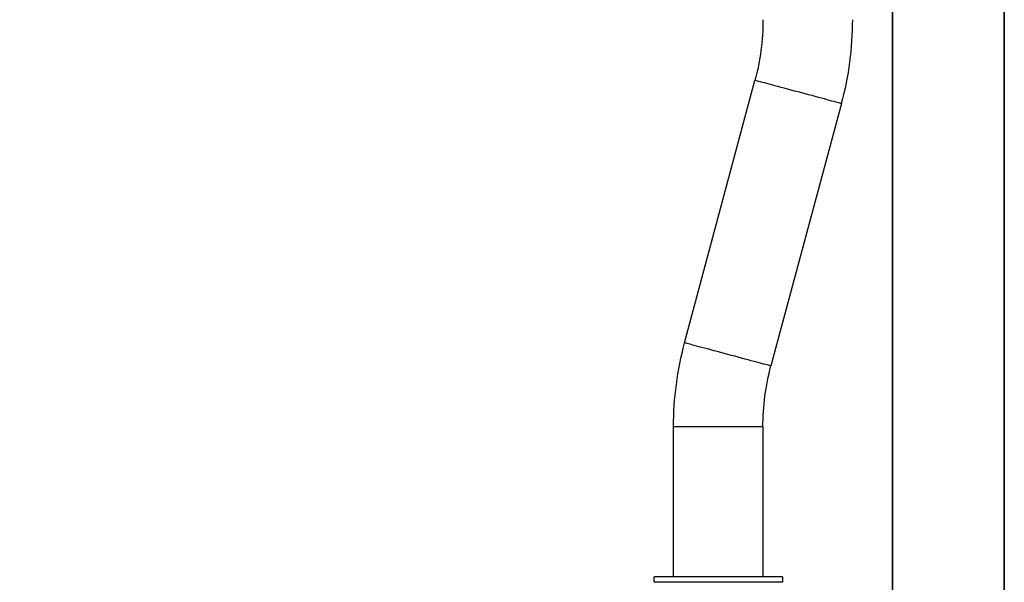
# Model space of a CAD drawing. Header units: millimetres. Extents: x 15214 to 140083, y -437840 to -79279.
# Tile 60 of 64: x 37049 to 37067, y -197097 to -197087. Entities that reach past the tile are written whole.
import ezdxf

# ---------------------------------------------------------------- set-up
doc = ezdxf.new("R2010")
doc.units = ezdxf.units.MM
for name, color, linetype, lineweight in [('0-ZABUDOWA GK-MDF', 54, 'Continuous', 35), ('1_POSADZKA PODZIAŁY', 151, 'Continuous', 0), ('A_wymiary', 7, 'Continuous', 5)]:
    doc.layers.add(name, color=color, linetype=linetype, lineweight=lineweight)
doc.layers.add('C-wypos-sanitarne', color=1, linetype='Continuous')

# ---------------------------------------------------------------- blocks, each defined once
blk = doc.blocks.new('ZESTAW PRYSZNICOWY BOK')
at = {"layer": 'C-wypos-sanitarne'}
for p, q in [((35919.42, -197128.99), (35906.83, -197081.99)), ((35891.37, -197086.13), (35903.97, -197133.13)), ((35905.4, -197144), (35905.4, -197170.86)), ((35905.4, -197144), (35913.4, -197144)), ((35913.4, -197144), (35921.4, -197144)), ((35921.4, -197170.86), (35921.4, -197144)), ((35901.9, -197170.86), (35901.9, -197171.86)), ((35901.9, -197170.86), (35919.15, -197170.86)), ((35919.15, -197170.86), (35924.9, -197170.86)), ((35924.9, -197171.86), (35924.9, -197170.86)), ((35901.9, -197171.86), (35919.15, -197171.86)), ((35919.15, -197171.86), (35924.9, -197171.86))]:
    blk.add_line(p, q, dxfattribs=at)
for points in [[(35899.1, -197084.06), (35899.73, -197083.89), (35900.36, -197083.72), (35900.98, -197083.56), (35901.58, -197083.4), (35902.17, -197083.24), (35902.74, -197083.09), (35903.28, -197082.94), (35903.8, -197082.8), (35904.28, -197082.67), (35904.73, -197082.55), (35905.14, -197082.44), (35905.52, -197082.34), (35905.85, -197082.25), (35906.13, -197082.18), (35906.37, -197082.11), (35906.56, -197082.06), (35906.7, -197082.02), (35906.79, -197082), (35906.83, -197081.99), (35906.83, -197081.99)], [(35891.37, -197086.13), (35891.38, -197086.13), (35891.41, -197086.12), (35891.5, -197086.1), (35891.64, -197086.06), (35891.83, -197086.01), (35892.07, -197085.94), (35892.36, -197085.87), (35892.69, -197085.78), (35893.06, -197085.68), (35893.47, -197085.57), (35893.92, -197085.45), (35894.41, -197085.32), (35894.92, -197085.18), (35895.47, -197085.03), (35896.04, -197084.88), (35896.62, -197084.72), (35897.23, -197084.56), (35897.85, -197084.4), (35898.47, -197084.23), (35899.1, -197084.06)], [(35911.69, -197131.06), (35912.32, -197130.89), (35912.95, -197130.72), (35913.57, -197130.55), (35914.17, -197130.39), (35914.76, -197130.23), (35915.33, -197130.08), (35915.87, -197129.94), (35916.39, -197129.8), (35916.87, -197129.67), (35917.32, -197129.55), (35917.74, -197129.44), (35918.11, -197129.34), (35918.44, -197129.25), (35918.72, -197129.17), (35918.96, -197129.11), (35919.15, -197129.06), (35919.29, -197129.02), (35919.38, -197129), (35919.42, -197128.99), (35919.42, -197128.99)], [(35903.97, -197133.13), (35903.97, -197133.13), (35904.01, -197133.12), (35904.1, -197133.09), (35904.24, -197133.05), (35904.43, -197133), (35904.67, -197132.94), (35904.95, -197132.86), (35905.28, -197132.78), (35905.65, -197132.68), (35906.07, -197132.56), (35906.52, -197132.44), (35907, -197132.31), (35907.52, -197132.18), (35908.06, -197132.03), (35908.63, -197131.88), (35909.22, -197131.72), (35909.82, -197131.56), (35910.44, -197131.39), (35911.06, -197131.23), (35911.69, -197131.06)]]:
    blk.add_lwpolyline(points, dxfattribs=at)
for centre, radius, start, end in [((35947.4, -197071.12), 58, 180, 195), ((35947.4, -197071.12), 42, 180, 195), ((35863.4, -197144), 58, 0, 15), ((35863.4, -197144), 42, 0, 15)]:
    blk.add_arc(centre, radius, start, end, dxfattribs=at)

msp = doc.modelspace()

# ---------------------------------------------------------------- linework, layer by layer
at = {"layer": '0-ZABUDOWA GK-MDF'}
for points in [[(37064.6213, -197194.604), (37064.6213, -196918.604)], [(37066.6213, -197194.604), (37066.6213, -196918.604)]]:
    msp.add_lwpolyline(points, dxfattribs=at)
at = {"layer": '1_POSADZKA PODZIAŁY', "linetype": 'Continuous'}
msp.add_lwpolyline([(36933.6213, -197194.604), (37064.6213, -197194.604), (37064.6213, -196957.604), (36933.6213, -196957.604)], close=True, dxfattribs=at)

# ---------------------------------------------------------------- block references
at = {"layer": 'A_wymiary', "xscale": -0.1, "yscale": 0.1, "zscale": 0.1}
msp.add_blockref('ZESTAW PRYSZNICOWY BOK', (40652.84114, -177380.21753), dxfattribs=at)

doc.saveas('drawing.dxf')
